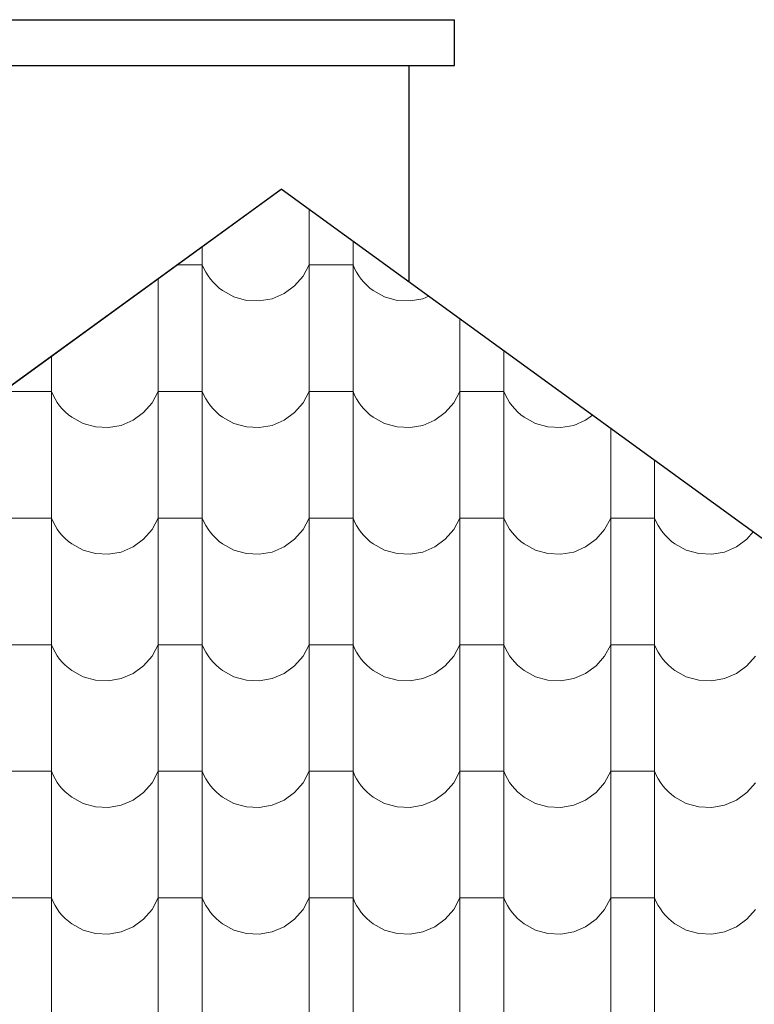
# Model space of a CAD drawing. Header units: millimetres. Extents: x -29624 to 9939, y -6894 to 6495.
# Tile 237 of 243: x 4235 to 4396, y -3360 to -3144. Entities that reach past the tile are written whole.
import ezdxf

# ---------------------------------------------------------------- set-up
doc = ezdxf.new("R2010")
doc.units = ezdxf.units.MM
doc.header["$MEASUREMENT"] = 0
doc.layers.add('810-G Ogólne', color=7, linetype='Continuous')
doc.layers.add('990-D Import IFC', color=7, linetype='Continuous')

# ---------------------------------------------------------------- blocks, each defined once
blk = doc.blocks.new('*X1822', base_point=(515069.4, 47309.9))
at = {"layer": '990-D Import IFC', "color": 251, "linetype": 'Continuous', "lineweight": 13, "true_color": 0x6a6a6a}
for p, q in [((552971.4, -15833), (552971.4, -15846.1)), ((552971.4, -15846.1), (552971.4, -16123.1)), ((553067.5, -15902.8), (553067.5, -16123.1)), ((552737.5, -15914.5), (552737.5, -16123.1)), ((552689.4, -15954.2), (552682.8, -15954.2)), ((552737.5, -15954.2), (552689.4, -15954.2)), ((552737.5, -15954.2), (552741.1, -15962.5)), ((552958.1, -15979.2), (552971.4, -15954.2)), ((553019.4, -15954.2), (552971.4, -15954.2)), ((553067.5, -15954.2), (553019.4, -15954.2)), ((553067.5, -15954.2), (553071.1, -15962.5)), ((552741.1, -15962.5), (552745.4, -15970.6)), ((552745.4, -15970.6), (552750.2, -15978.3)), ((552750.2, -15978.3), (552755.5, -15985.7)), ((553071.1, -15962.5), (553075.4, -15970.6)), ((553075.4, -15970.6), (553080.2, -15978.3)), ((553080.2, -15978.3), (553085.5, -15985.7)), ((552641.4, -15984.2), (552641.4, -16123.1)), ((552755.5, -15985.7), (552761.4, -15992.6)), ((552761.4, -15992.6), (552767.8, -15999.1)), ((552767.8, -15999.1), (552774.6, -16005.2)), ((552939.4, -16000.7), (552958.1, -15979.2)), ((553085.5, -15985.7), (553091.4, -15992.6)), ((553091.4, -15992.6), (553097.8, -15999.1)), ((553097.8, -15999.1), (553104.6, -16005.2)), ((552774.6, -16005.2), (552781.9, -16010.7)), ((552781.9, -16010.7), (552806.7, -16024.4)), ((552890.4, -16028.5), (552916.5, -16017.4)), ((552916.5, -16017.4), (552939.4, -16000.7)), ((553104.6, -16005.2), (553111.9, -16010.7)), ((553111.9, -16010.7), (553136.7, -16024.4)), ((552806.7, -16024.4), (552834.1, -16032.1)), ((552834.1, -16032.1), (552862.4, -16033.5)), ((552862.4, -16033.5), (552890.4, -16028.5)), ((553136.7, -16024.4), (553164.1, -16032.1)), ((553164.1, -16032.1), (553192.4, -16033.5)), ((553192.4, -16033.5), (553220.4, -16028.5)), ((553220.4, -16028.5), (553233.1, -16023.1)), ((553301.4, -16072.6), (553301.4, -16123.1)), ((552641.4, -16123.1), (552641.4, -16400.1)), ((552737.5, -16123.1), (552737.5, -16400.1)), ((552971.4, -16123.1), (552971.4, -16400.1)), ((553067.5, -16123.1), (553067.5, -16400.1)), ((553301.4, -16123.1), (553301.4, -16400.1)), ((553397.5, -16142.4), (553397.5, -16400.1)), ((552407.5, -16154.1), (552407.5, -16400.1)), ((552359.4, -16231.2), (552311.4, -16231.2)), ((552407.5, -16231.2), (552359.4, -16231.2)), ((552407.5, -16231.2), (552411.1, -16239.5)), ((552628.1, -16256.2), (552641.4, -16231.2)), ((552689.4, -16231.2), (552641.4, -16231.2)), ((552737.5, -16231.2), (552689.4, -16231.2)), ((552737.5, -16231.2), (552741.1, -16239.5)), ((552958.1, -16256.2), (552971.4, -16231.2)), ((553019.4, -16231.2), (552971.4, -16231.2)), ((553067.5, -16231.2), (553019.4, -16231.2)), ((553067.5, -16231.2), (553071.1, -16239.5)), ((553288.1, -16256.2), (553301.4, -16231.2)), ((553349.4, -16231.2), (553301.4, -16231.2)), ((553397.5, -16231.2), (553349.4, -16231.2)), ((553397.5, -16231.2), (553401.1, -16239.5)), ((552411.1, -16239.5), (552415.4, -16247.6)), ((552415.4, -16247.6), (552420.2, -16255.3)), ((552420.2, -16255.3), (552425.5, -16262.7)), ((552609.4, -16277.7), (552628.1, -16256.2)), ((552741.1, -16239.5), (552745.4, -16247.6)), ((552745.4, -16247.6), (552750.2, -16255.3)), ((552750.2, -16255.3), (552755.5, -16262.7)), ((552939.4, -16277.7), (552958.1, -16256.2)), ((553071.1, -16239.5), (553075.4, -16247.6)), ((553075.4, -16247.6), (553080.2, -16255.3)), ((553080.2, -16255.3), (553085.5, -16262.7)), ((553269.4, -16277.7), (553288.1, -16256.2)), ((553401.1, -16239.5), (553405.4, -16247.6)), ((553405.4, -16247.6), (553410.2, -16255.3)), ((553410.2, -16255.3), (553415.5, -16262.7)), ((552425.5, -16262.7), (552431.4, -16269.6)), ((552431.4, -16269.6), (552437.8, -16276.1)), ((552437.8, -16276.1), (552444.6, -16282.2)), ((552586.5, -16294.4), (552609.4, -16277.7)), ((552755.5, -16262.7), (552761.4, -16269.6)), ((552761.4, -16269.6), (552767.8, -16276.1)), ((552767.8, -16276.1), (552774.6, -16282.2)), ((552916.5, -16294.4), (552939.4, -16277.7)), ((553085.5, -16262.7), (553091.4, -16269.6)), ((553091.4, -16269.6), (553097.8, -16276.1)), ((553097.8, -16276.1), (553104.6, -16282.2)), ((553246.5, -16294.4), (553269.4, -16277.7)), ((553415.5, -16262.7), (553421.4, -16269.6)), ((553421.4, -16269.6), (553427.8, -16276.1)), ((553427.8, -16276.1), (553434.6, -16282.2)), ((552444.6, -16282.2), (552451.9, -16287.7)), ((552451.9, -16287.7), (552476.7, -16301.4)), ((552476.7, -16301.4), (552504.1, -16309.1)), ((552560.4, -16305.5), (552586.5, -16294.4)), ((552774.6, -16282.2), (552781.9, -16287.7)), ((552781.9, -16287.7), (552806.7, -16301.4)), ((552806.7, -16301.4), (552834.1, -16309.1)), ((552890.4, -16305.5), (552916.5, -16294.4)), ((553104.6, -16282.2), (553111.9, -16287.7)), ((553111.9, -16287.7), (553136.7, -16301.4)), ((553136.7, -16301.4), (553164.1, -16309.1)), ((553220.4, -16305.5), (553246.5, -16294.4)), ((553434.6, -16282.2), (553441.9, -16287.7)), ((553441.9, -16287.7), (553466.7, -16301.4)), ((553466.7, -16301.4), (553494.1, -16309.1)), ((553550.4, -16305.5), (553576.5, -16294.4)), ((553576.5, -16294.4), (553591.6, -16283.4)), ((552504.1, -16309.1), (552532.4, -16310.5)), ((552532.4, -16310.5), (552560.4, -16305.5)), ((552834.1, -16309.1), (552862.4, -16310.5)), ((552862.4, -16310.5), (552890.4, -16305.5)), ((553164.1, -16309.1), (553192.4, -16310.5)), ((553192.4, -16310.5), (553220.4, -16305.5)), ((553494.1, -16309.1), (553522.4, -16310.5)), ((553522.4, -16310.5), (553550.4, -16305.5)), ((553631.4, -16312.3), (553631.4, -16400.1)), ((553727.5, -16382), (553727.5, -16400.1)), ((552407.5, -16400.1), (552407.5, -16677.1)), ((552641.4, -16400.1), (552641.4, -16677.1)), ((552737.5, -16400.1), (552737.5, -16677.1)), ((552971.4, -16400.1), (552971.4, -16677.1)), ((553067.5, -16400.1), (553067.5, -16677.1)), ((553301.4, -16400.1), (553301.4, -16677.1)), ((553397.5, -16400.1), (553397.5, -16677.1)), ((553631.4, -16400.1), (553631.4, -16677.1)), ((553727.5, -16400.1), (553727.5, -16677.1)), ((552359.4, -16508.2), (552311.4, -16508.2)), ((552407.5, -16508.2), (552359.4, -16508.2)), ((552407.5, -16508.2), (552411.1, -16516.5)), ((552411.1, -16516.5), (552415.4, -16524.6)), ((552628.1, -16533.2), (552641.4, -16508.2)), ((552689.4, -16508.2), (552641.4, -16508.2)), ((552737.5, -16508.2), (552689.4, -16508.2)), ((552737.5, -16508.2), (552741.1, -16516.5)), ((552741.1, -16516.5), (552745.4, -16524.6)), ((552958.1, -16533.2), (552971.4, -16508.2)), ((553019.4, -16508.2), (552971.4, -16508.2)), ((553067.5, -16508.2), (553019.4, -16508.2)), ((553067.5, -16508.2), (553071.1, -16516.5)), ((553071.1, -16516.5), (553075.4, -16524.6)), ((553288.1, -16533.2), (553301.4, -16508.2)), ((553349.4, -16508.2), (553301.4, -16508.2)), ((553397.5, -16508.2), (553349.4, -16508.2)), ((553397.5, -16508.2), (553401.1, -16516.5)), ((553401.1, -16516.5), (553405.4, -16524.6)), ((553618.1, -16533.2), (553631.4, -16508.2)), ((553679.4, -16508.2), (553631.4, -16508.2)), ((553727.5, -16508.2), (553679.4, -16508.2)), ((553727.5, -16508.2), (553731.1, -16516.5)), ((553731.1, -16516.5), (553735.4, -16524.6)), ((552415.4, -16524.6), (552420.2, -16532.3)), ((552420.2, -16532.3), (552425.5, -16539.7)), ((552609.4, -16554.7), (552628.1, -16533.2)), ((552745.4, -16524.6), (552750.2, -16532.3)), ((552750.2, -16532.3), (552755.5, -16539.7)), ((552939.4, -16554.7), (552958.1, -16533.2)), ((553075.4, -16524.6), (553080.2, -16532.3)), ((553080.2, -16532.3), (553085.5, -16539.7)), ((553269.4, -16554.7), (553288.1, -16533.2)), ((553405.4, -16524.6), (553410.2, -16532.3)), ((553410.2, -16532.3), (553415.5, -16539.7)), ((553599.4, -16554.7), (553618.1, -16533.2)), ((553735.4, -16524.6), (553740.2, -16532.3)), ((553740.2, -16532.3), (553745.5, -16539.7)), ((553929.4, -16554.7), (553943.3, -16538.7)), ((552425.5, -16539.7), (552431.4, -16546.6)), ((552431.4, -16546.6), (552437.8, -16553.1)), ((552437.8, -16553.1), (552444.6, -16559.2)), ((552444.6, -16559.2), (552451.9, -16564.7)), ((552586.5, -16571.4), (552609.4, -16554.7)), ((552755.5, -16539.7), (552761.4, -16546.6)), ((552761.4, -16546.6), (552767.8, -16553.1)), ((552767.8, -16553.1), (552774.6, -16559.2)), ((552774.6, -16559.2), (552781.9, -16564.7)), ((552916.5, -16571.4), (552939.4, -16554.7)), ((553085.5, -16539.7), (553091.4, -16546.6)), ((553091.4, -16546.6), (553097.8, -16553.1)), ((553097.8, -16553.1), (553104.6, -16559.2)), ((553104.6, -16559.2), (553111.9, -16564.7)), ((553246.5, -16571.4), (553269.4, -16554.7)), ((553415.5, -16539.7), (553421.4, -16546.6)), ((553421.4, -16546.6), (553427.8, -16553.1)), ((553427.8, -16553.1), (553434.6, -16559.2)), ((553434.6, -16559.2), (553441.9, -16564.7)), ((553576.5, -16571.4), (553599.4, -16554.7)), ((553745.5, -16539.7), (553751.4, -16546.6)), ((553751.4, -16546.6), (553757.8, -16553.1)), ((553757.8, -16553.1), (553764.6, -16559.2)), ((553764.6, -16559.2), (553771.9, -16564.7)), ((553906.5, -16571.4), (553929.4, -16554.7)), ((552451.9, -16564.7), (552476.7, -16578.4)), ((552476.7, -16578.4), (552504.1, -16586.1)), ((552560.4, -16582.5), (552586.5, -16571.4)), ((552781.9, -16564.7), (552806.7, -16578.4)), ((552806.7, -16578.4), (552834.1, -16586.1)), ((552890.4, -16582.5), (552916.5, -16571.4)), ((553111.9, -16564.7), (553136.7, -16578.4)), ((553136.7, -16578.4), (553164.1, -16586.1)), ((553220.4, -16582.5), (553246.5, -16571.4)), ((553441.9, -16564.7), (553466.7, -16578.4)), ((553466.7, -16578.4), (553494.1, -16586.1)), ((553550.4, -16582.5), (553576.5, -16571.4)), ((553771.9, -16564.7), (553796.7, -16578.4)), ((553796.7, -16578.4), (553824.1, -16586.1)), ((553880.4, -16582.5), (553906.5, -16571.4)), ((552504.1, -16586.1), (552532.4, -16587.5)), ((552532.4, -16587.5), (552560.4, -16582.5)), ((552834.1, -16586.1), (552862.4, -16587.5)), ((552862.4, -16587.5), (552890.4, -16582.5)), ((553164.1, -16586.1), (553192.4, -16587.5)), ((553192.4, -16587.5), (553220.4, -16582.5)), ((553494.1, -16586.1), (553522.4, -16587.5)), ((553522.4, -16587.5), (553550.4, -16582.5)), ((553824.1, -16586.1), (553852.4, -16587.5)), ((553852.4, -16587.5), (553880.4, -16582.5)), ((552407.5, -16677.1), (552407.5, -16954.1)), ((552641.4, -16677.1), (552641.4, -16954.1)), ((552737.5, -16677.1), (552737.5, -16954.1)), ((552971.4, -16677.1), (552971.4, -16954.1)), ((553067.5, -16677.1), (553067.5, -16954.1)), ((553301.4, -16677.1), (553301.4, -16954.1)), ((553397.5, -16677.1), (553397.5, -16954.1)), ((553631.4, -16677.1), (553631.4, -16954.1)), ((553727.5, -16677.1), (553727.5, -16954.1)), ((552359.4, -16785.2), (552311.4, -16785.2)), ((552407.5, -16785.2), (552359.4, -16785.2)), ((552407.5, -16785.2), (552411.1, -16793.5)), ((552411.1, -16793.5), (552415.4, -16801.6)), ((552628.1, -16810.2), (552641.4, -16785.2)), ((552689.4, -16785.2), (552641.4, -16785.2)), ((552737.5, -16785.2), (552689.4, -16785.2)), ((552737.5, -16785.2), (552741.1, -16793.5)), ((552741.1, -16793.5), (552745.4, -16801.6)), ((552958.1, -16810.2), (552971.4, -16785.2)), ((553019.4, -16785.2), (552971.4, -16785.2)), ((553067.5, -16785.2), (553019.4, -16785.2)), ((553067.5, -16785.2), (553071.1, -16793.5)), ((553071.1, -16793.5), (553075.4, -16801.6)), ((553288.1, -16810.2), (553301.4, -16785.2)), ((553349.4, -16785.2), (553301.4, -16785.2)), ((553397.5, -16785.2), (553349.4, -16785.2)), ((553397.5, -16785.2), (553401.1, -16793.5)), ((553401.1, -16793.5), (553405.4, -16801.6)), ((553618.1, -16810.2), (553631.4, -16785.2)), ((553679.4, -16785.2), (553631.4, -16785.2)), ((553727.5, -16785.2), (553679.4, -16785.2)), ((553727.5, -16785.2), (553731.1, -16793.5)), ((553731.1, -16793.5), (553735.4, -16801.6)), ((552415.4, -16801.6), (552420.2, -16809.3)), ((552420.2, -16809.3), (552425.5, -16816.7)), ((552425.5, -16816.7), (552431.4, -16823.6)), ((552609.4, -16831.7), (552628.1, -16810.2)), ((552745.4, -16801.6), (552750.2, -16809.3)), ((552750.2, -16809.3), (552755.5, -16816.7)), ((552755.5, -16816.7), (552761.4, -16823.6)), ((552939.4, -16831.7), (552958.1, -16810.2)), ((553075.4, -16801.6), (553080.2, -16809.3)), ((553080.2, -16809.3), (553085.5, -16816.7)), ((553085.5, -16816.7), (553091.4, -16823.6)), ((553269.4, -16831.7), (553288.1, -16810.2)), ((553405.4, -16801.6), (553410.2, -16809.3)), ((553410.2, -16809.3), (553415.5, -16816.7)), ((553415.5, -16816.7), (553421.4, -16823.6)), ((553599.4, -16831.7), (553618.1, -16810.2)), ((553735.4, -16801.6), (553740.2, -16809.3)), ((553740.2, -16809.3), (553745.5, -16816.7)), ((553745.5, -16816.7), (553751.4, -16823.6)), ((553929.4, -16831.7), (553948.1, -16810.2)), ((552431.4, -16823.6), (552437.8, -16830.1)), ((552437.8, -16830.1), (552444.6, -16836.2)), ((552444.6, -16836.2), (552451.9, -16841.7)), ((552586.5, -16848.4), (552609.4, -16831.7)), ((552761.4, -16823.6), (552767.8, -16830.1)), ((552767.8, -16830.1), (552774.6, -16836.2)), ((552774.6, -16836.2), (552781.9, -16841.7)), ((552916.5, -16848.4), (552939.4, -16831.7)), ((553091.4, -16823.6), (553097.8, -16830.1)), ((553097.8, -16830.1), (553104.6, -16836.2)), ((553104.6, -16836.2), (553111.9, -16841.7)), ((553246.5, -16848.4), (553269.4, -16831.7)), ((553421.4, -16823.6), (553427.8, -16830.1)), ((553427.8, -16830.1), (553434.6, -16836.2)), ((553434.6, -16836.2), (553441.9, -16841.7)), ((553576.5, -16848.4), (553599.4, -16831.7)), ((553751.4, -16823.6), (553757.8, -16830.1)), ((553757.8, -16830.1), (553764.6, -16836.2)), ((553764.6, -16836.2), (553771.9, -16841.7)), ((553906.5, -16848.4), (553929.4, -16831.7)), ((552451.9, -16841.7), (552476.7, -16855.4)), ((552476.7, -16855.4), (552504.1, -16863.1)), ((552532.4, -16864.5), (552560.4, -16859.5)), ((552560.4, -16859.5), (552586.5, -16848.4)), ((552781.9, -16841.7), (552806.7, -16855.4)), ((552806.7, -16855.4), (552834.1, -16863.1)), ((552862.4, -16864.5), (552890.4, -16859.5)), ((552890.4, -16859.5), (552916.5, -16848.4)), ((553111.9, -16841.7), (553136.7, -16855.4)), ((553136.7, -16855.4), (553164.1, -16863.1)), ((553192.4, -16864.5), (553220.4, -16859.5)), ((553220.4, -16859.5), (553246.5, -16848.4)), ((553441.9, -16841.7), (553466.7, -16855.4)), ((553466.7, -16855.4), (553494.1, -16863.1)), ((553522.4, -16864.5), (553550.4, -16859.5)), ((553550.4, -16859.5), (553576.5, -16848.4)), ((553771.9, -16841.7), (553796.7, -16855.4)), ((553796.7, -16855.4), (553824.1, -16863.1)), ((553852.4, -16864.5), (553880.4, -16859.5)), ((553880.4, -16859.5), (553906.5, -16848.4)), ((552504.1, -16863.1), (552532.4, -16864.5)), ((552834.1, -16863.1), (552862.4, -16864.5)), ((553164.1, -16863.1), (553192.4, -16864.5)), ((553494.1, -16863.1), (553522.4, -16864.5)), ((553824.1, -16863.1), (553852.4, -16864.5)), ((552407.5, -16954.1), (552407.5, -17231.1)), ((552641.4, -16954.1), (552641.4, -17231.1)), ((552737.5, -16954.1), (552737.5, -17231.1)), ((552971.4, -16954.1), (552971.4, -17231.1)), ((553067.5, -16954.1), (553067.5, -17231.1)), ((553301.4, -16954.1), (553301.4, -17231.1)), ((553397.5, -16954.1), (553397.5, -17231.1)), ((553631.4, -16954.1), (553631.4, -17231.1)), ((553727.5, -16954.1), (553727.5, -17231.1)), ((552359.4, -17062.2), (552311.4, -17062.2)), ((552407.5, -17062.2), (552359.4, -17062.2)), ((552407.5, -17062.2), (552411.1, -17070.5)), ((552411.1, -17070.5), (552415.4, -17078.6)), ((552628.1, -17087.2), (552641.4, -17062.2)), ((552689.4, -17062.2), (552641.4, -17062.2)), ((552737.5, -17062.2), (552689.4, -17062.2)), ((552737.5, -17062.2), (552741.1, -17070.5)), ((552741.1, -17070.5), (552745.4, -17078.6)), ((552958.1, -17087.2), (552971.4, -17062.2)), ((553019.4, -17062.2), (552971.4, -17062.2)), ((553067.5, -17062.2), (553019.4, -17062.2)), ((553067.5, -17062.2), (553071.1, -17070.5)), ((553071.1, -17070.5), (553075.4, -17078.6)), ((553288.1, -17087.2), (553301.4, -17062.2)), ((553349.4, -17062.2), (553301.4, -17062.2)), ((553397.5, -17062.2), (553349.4, -17062.2)), ((553397.5, -17062.2), (553401.1, -17070.5)), ((553401.1, -17070.5), (553405.4, -17078.6)), ((553618.1, -17087.2), (553631.4, -17062.2)), ((553679.4, -17062.2), (553631.4, -17062.2)), ((553727.5, -17062.2), (553679.4, -17062.2)), ((553727.5, -17062.2), (553731.1, -17070.5)), ((553731.1, -17070.5), (553735.4, -17078.6)), ((552415.4, -17078.6), (552420.2, -17086.3)), ((552420.2, -17086.3), (552425.5, -17093.7)), ((552425.5, -17093.7), (552431.4, -17100.6)), ((552609.4, -17108.7), (552628.1, -17087.2)), ((552745.4, -17078.6), (552750.2, -17086.3)), ((552750.2, -17086.3), (552755.5, -17093.7)), ((552755.5, -17093.7), (552761.4, -17100.6)), ((552939.4, -17108.7), (552958.1, -17087.2)), ((553075.4, -17078.6), (553080.2, -17086.3)), ((553080.2, -17086.3), (553085.5, -17093.7)), ((553085.5, -17093.7), (553091.4, -17100.6)), ((553269.4, -17108.7), (553288.1, -17087.2)), ((553405.4, -17078.6), (553410.2, -17086.3)), ((553410.2, -17086.3), (553415.5, -17093.7)), ((553415.5, -17093.7), (553421.4, -17100.6)), ((553599.4, -17108.7), (553618.1, -17087.2)), ((553735.4, -17078.6), (553740.2, -17086.3)), ((553740.2, -17086.3), (553745.5, -17093.7)), ((553745.5, -17093.7), (553751.4, -17100.6)), ((553929.4, -17108.7), (553948.1, -17087.2)), ((552431.4, -17100.6), (552437.8, -17107.1)), ((552437.8, -17107.1), (552444.6, -17113.2)), ((552444.6, -17113.2), (552451.9, -17118.7)), ((552451.9, -17118.7), (552476.7, -17132.4)), ((552586.5, -17125.4), (552609.4, -17108.7)), ((552761.4, -17100.6), (552767.8, -17107.1)), ((552767.8, -17107.1), (552774.6, -17113.2)), ((552774.6, -17113.2), (552781.9, -17118.7)), ((552781.9, -17118.7), (552806.7, -17132.4)), ((552916.5, -17125.4), (552939.4, -17108.7)), ((553091.4, -17100.6), (553097.8, -17107.1)), ((553097.8, -17107.1), (553104.6, -17113.2)), ((553104.6, -17113.2), (553111.9, -17118.7)), ((553111.9, -17118.7), (553136.7, -17132.4)), ((553246.5, -17125.4), (553269.4, -17108.7)), ((553421.4, -17100.6), (553427.8, -17107.1)), ((553427.8, -17107.1), (553434.6, -17113.2)), ((553434.6, -17113.2), (553441.9, -17118.7)), ((553441.9, -17118.7), (553466.7, -17132.4)), ((553576.5, -17125.4), (553599.4, -17108.7)), ((553751.4, -17100.6), (553757.8, -17107.1)), ((553757.8, -17107.1), (553764.6, -17113.2)), ((553764.6, -17113.2), (553771.9, -17118.7)), ((553771.9, -17118.7), (553796.7, -17132.4)), ((553906.5, -17125.4), (553929.4, -17108.7)), ((552476.7, -17132.4), (552504.1, -17140.1)), ((552504.1, -17140.1), (552532.4, -17141.5)), ((552532.4, -17141.5), (552560.4, -17136.5)), ((552560.4, -17136.5), (552586.5, -17125.4)), ((552806.7, -17132.4), (552834.1, -17140.1)), ((552834.1, -17140.1), (552862.4, -17141.5)), ((552862.4, -17141.5), (552890.4, -17136.5)), ((552890.4, -17136.5), (552916.5, -17125.4)), ((553136.7, -17132.4), (553164.1, -17140.1)), ((553164.1, -17140.1), (553192.4, -17141.5)), ((553192.4, -17141.5), (553220.4, -17136.5)), ((553220.4, -17136.5), (553246.5, -17125.4)), ((553466.7, -17132.4), (553494.1, -17140.1)), ((553494.1, -17140.1), (553522.4, -17141.5)), ((553522.4, -17141.5), (553550.4, -17136.5)), ((553550.4, -17136.5), (553576.5, -17125.4)), ((553796.7, -17132.4), (553824.1, -17140.1)), ((553824.1, -17140.1), (553852.4, -17141.5)), ((553852.4, -17141.5), (553880.4, -17136.5)), ((553880.4, -17136.5), (553906.5, -17125.4)), ((552407.5, -17231.1), (552407.5, -17508.1)), ((552641.4, -17231.1), (552641.4, -17508.1)), ((552737.5, -17231.1), (552737.5, -17508.1)), ((552971.4, -17231.1), (552971.4, -17508.1)), ((553067.5, -17231.1), (553067.5, -17508.1)), ((553301.4, -17231.1), (553301.4, -17508.1)), ((553397.5, -17231.1), (553397.5, -17508.1)), ((553631.4, -17231.1), (553631.4, -17508.1)), ((553727.5, -17231.1), (553727.5, -17508.1)), ((552359.4, -17339.2), (552311.4, -17339.2)), ((552407.5, -17339.2), (552359.4, -17339.2)), ((552407.5, -17339.2), (552411.1, -17347.5)), ((552411.1, -17347.5), (552415.4, -17355.6)), ((552415.4, -17355.6), (552420.2, -17363.3)), ((552628.1, -17364.2), (552641.4, -17339.2)), ((552689.4, -17339.2), (552641.4, -17339.2)), ((552737.5, -17339.2), (552689.4, -17339.2)), ((552737.5, -17339.2), (552741.1, -17347.5)), ((552741.1, -17347.5), (552745.4, -17355.6)), ((552745.4, -17355.6), (552750.2, -17363.3)), ((552958.1, -17364.2), (552971.4, -17339.2)), ((553019.4, -17339.2), (552971.4, -17339.2)), ((553067.5, -17339.2), (553019.4, -17339.2)), ((553067.5, -17339.2), (553071.1, -17347.5)), ((553071.1, -17347.5), (553075.4, -17355.6)), ((553075.4, -17355.6), (553080.2, -17363.3)), ((553288.1, -17364.2), (553301.4, -17339.2)), ((553349.4, -17339.2), (553301.4, -17339.2)), ((553397.5, -17339.2), (553349.4, -17339.2)), ((553397.5, -17339.2), (553401.1, -17347.5)), ((553401.1, -17347.5), (553405.4, -17355.6)), ((553405.4, -17355.6), (553410.2, -17363.3)), ((553618.1, -17364.2), (553631.4, -17339.2)), ((553679.4, -17339.2), (553631.4, -17339.2)), ((553727.5, -17339.2), (553679.4, -17339.2)), ((553727.5, -17339.2), (553731.1, -17347.5)), ((553731.1, -17347.5), (553735.4, -17355.6)), ((553735.4, -17355.6), (553740.2, -17363.3)), ((552420.2, -17363.3), (552425.5, -17370.7)), ((552425.5, -17370.7), (552431.4, -17377.6)), ((552431.4, -17377.6), (552437.8, -17384.1)), ((552609.4, -17385.7), (552628.1, -17364.2)), ((552750.2, -17363.3), (552755.5, -17370.7)), ((552755.5, -17370.7), (552761.4, -17377.6)), ((552761.4, -17377.6), (552767.8, -17384.1)), ((552939.4, -17385.7), (552958.1, -17364.2)), ((553080.2, -17363.3), (553085.5, -17370.7)), ((553085.5, -17370.7), (553091.4, -17377.6)), ((553091.4, -17377.6), (553097.8, -17384.1)), ((553269.4, -17385.7), (553288.1, -17364.2)), ((553410.2, -17363.3), (553415.5, -17370.7)), ((553415.5, -17370.7), (553421.4, -17377.6)), ((553421.4, -17377.6), (553427.8, -17384.1)), ((553599.4, -17385.7), (553618.1, -17364.2)), ((553740.2, -17363.3), (553745.5, -17370.7)), ((553745.5, -17370.7), (553751.4, -17377.6)), ((553751.4, -17377.6), (553757.8, -17384.1)), ((553929.4, -17385.7), (553948.1, -17364.2)), ((552437.8, -17384.1), (552444.6, -17390.2)), ((552444.6, -17390.2), (552451.9, -17395.7)), ((552451.9, -17395.7), (552476.7, -17409.4)), ((552586.5, -17402.4), (552609.4, -17385.7)), ((552767.8, -17384.1), (552774.6, -17390.2)), ((552774.6, -17390.2), (552781.9, -17395.7)), ((552781.9, -17395.7), (552806.7, -17409.4)), ((552916.5, -17402.4), (552939.4, -17385.7)), ((553097.8, -17384.1), (553104.6, -17390.2)), ((553104.6, -17390.2), (553111.9, -17395.7)), ((553111.9, -17395.7), (553136.7, -17409.4)), ((553246.5, -17402.4), (553269.4, -17385.7)), ((553427.8, -17384.1), (553434.6, -17390.2)), ((553434.6, -17390.2), (553441.9, -17395.7)), ((553441.9, -17395.7), (553466.7, -17409.4)), ((553576.5, -17402.4), (553599.4, -17385.7)), ((553757.8, -17384.1), (553764.6, -17390.2)), ((553764.6, -17390.2), (553771.9, -17395.7)), ((553771.9, -17395.7), (553796.7, -17409.4)), ((553906.5, -17402.4), (553929.4, -17385.7)), ((552476.7, -17409.4), (552504.1, -17417.1)), ((552504.1, -17417.1), (552532.4, -17418.5)), ((552532.4, -17418.5), (552560.4, -17413.5)), ((552560.4, -17413.5), (552586.5, -17402.4)), ((552806.7, -17409.4), (552834.1, -17417.1)), ((552834.1, -17417.1), (552862.4, -17418.5)), ((552862.4, -17418.5), (552890.4, -17413.5)), ((552890.4, -17413.5), (552916.5, -17402.4)), ((553136.7, -17409.4), (553164.1, -17417.1)), ((553164.1, -17417.1), (553192.4, -17418.5)), ((553192.4, -17418.5), (553220.4, -17413.5)), ((553220.4, -17413.5), (553246.5, -17402.4)), ((553466.7, -17409.4), (553494.1, -17417.1)), ((553494.1, -17417.1), (553522.4, -17418.5)), ((553522.4, -17418.5), (553550.4, -17413.5)), ((553550.4, -17413.5), (553576.5, -17402.4)), ((553796.7, -17409.4), (553824.1, -17417.1)), ((553824.1, -17417.1), (553852.4, -17418.5)), ((553852.4, -17418.5), (553880.4, -17413.5)), ((553880.4, -17413.5), (553906.5, -17402.4)), ((552407.5, -17508.1), (552407.5, -17785.1)), ((552641.4, -17508.1), (552641.4, -17785.1)), ((552737.5, -17508.1), (552737.5, -17785.1)), ((552971.4, -17508.1), (552971.4, -17785.1)), ((553067.5, -17508.1), (553067.5, -17785.1)), ((553301.4, -17508.1), (553301.4, -17785.1)), ((553397.5, -17508.1), (553397.5, -17785.1)), ((553631.4, -17508.1), (553631.4, -17785.1)), ((553727.5, -17508.1), (553727.5, -17785.1))]:
    blk.add_line(p, q, dxfattribs=at)
blk = doc.blocks.new('Wypełnienie_6_3', base_point=(515069.4, 47309.9))
at = {"layer": '990-D Import IFC', "color": 251, "linetype": 'Continuous', "lineweight": 13, "true_color": 0x6a6a6a}
blk.add_blockref('*X1822', (515069.4, 47309.9), dxfattribs=at)

msp = doc.modelspace()

# ---------------------------------------------------------------- linework, layer by layer
at = {"layer": '810-G Ogólne', "color": 7, "linetype": 'Continuous', "lineweight": 25}
for p, q in [((4223.306, -3144.243), (4330.589, -3144.243)), ((4330.589, -3154.243), (4330.589, -3144.243)), ((4223.306, -3154.243), (4330.589, -3154.243)), ((4320.589, -3154.243), (4320.589, -3201.571)), ((3748.669, -3576.299), (4292.669, -3181.299)), ((4836.669, -3576.299), (4292.669, -3181.299))]:
    msp.add_line(p, q, dxfattribs=at)
at = {"layer": '990-D Import IFC', "color": 7, "linetype": 'Continuous', "lineweight": 13}
msp.add_lwpolyline([(1399.669, -3181.299), (824.669, -3576.299), (4836.669, -3576.299), (4292.669, -3181.299), (4232.373, -3225.08), (4233.306, -3181.299), (3972.204, -3181.299), (3972.204, -3221.126), (3916.26, -3221.126), (3916.26, -3181.299)], close=True, dxfattribs=at)

# ---------------------------------------------------------------- block references
at = {"layer": '990-D Import IFC', "color": 251, "linetype": 'Continuous', "lineweight": 13, "true_color": 0x6a6a6a, "xscale": 0.1, "yscale": 0.1, "zscale": 0.1}
msp.add_blockref('Wypełnienie_6_3', (508.562, 3128.573), dxfattribs=at)

doc.saveas('drawing.dxf')
